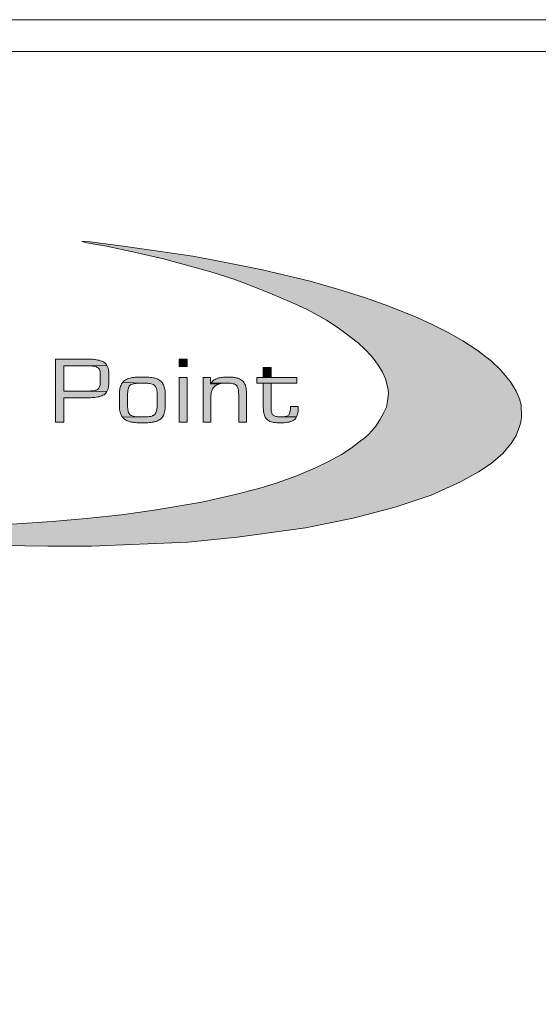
# Model space of a CAD drawing. Header units: metres. Extents: x 479959 to 480155, y 4617474 to 4617763.
# Tile 10 of 14: x 479971 to 479982, y 4617741 to 4617763. Entities that reach past the tile are written whole.
import ezdxf

# ---------------------------------------------------------------- set-up
doc = ezdxf.new("R2010")
doc.units = ezdxf.units.M
doc.header["$LTSCALE"] = 2.54
doc.header["$MEASUREMENT"] = 0
doc.layers.add('CHARCHO', color=7, linetype='Continuous', lineweight=0)

msp = doc.modelspace()

# ---------------------------------------------------------------- hatches: boundary and pattern name
at = {"layer": 'CHARCHO', "ltscale": 0.1}
h = msp.add_hatch(color=12, dxfattribs=at)
h.dxf.hatch_style = 2
h.paths.add_polyline_path([(479971.627, 4617751.256), (479970.099, 4617751.284), (479969.126, 4617751.332), (479968.237, 4617751.4), (479967.264, 4617751.493), (479966.238, 4617751.613), (479965.217, 4617751.762), (479964.284, 4617751.927), (479964.952, 4617751.859), (479965.872, 4617751.79), (479967.654, 4617751.702), (479968.844, 4617751.698), (479969.838, 4617751.704), (479970.722, 4617751.732), (479971.716, 4617751.804), (479972.468, 4617751.863), (479973.244, 4617751.949), (479973.956, 4617752.048), (479975.003, 4617752.225), (479975.677, 4617752.378), (479976.256, 4617752.526), (479976.656, 4617752.653), (479977.072, 4617752.8), (479977.503, 4617752.981), (479977.77, 4617753.113), (479978.07, 4617753.276), (479978.287, 4617753.415), (479978.452, 4617753.54), (479978.593, 4617753.644), (479978.673, 4617753.717), (479978.737, 4617753.791), (479978.824, 4617753.898), (479978.912, 4617754.032), (479979.003, 4617754.195), (479979.057, 4617754.314), (479979.085, 4617754.445), (479979.103, 4617754.624), (479979.091, 4617754.738), (479979.041, 4617754.931), (479978.975, 4617755.082), (479978.89, 4617755.213), (479978.812, 4617755.329), (479978.725, 4617755.438), (479978.587, 4617755.587), (479978.446, 4617755.715), (479978.265, 4617755.86), (479977.997, 4617756.053), (479977.742, 4617756.22), (479977.571, 4617756.318), (479977.306, 4617756.464), (479976.98, 4617756.611), (479976.501, 4617756.818), (479976.111, 4617756.969), (479975.729, 4617757.116), (479975.202, 4617757.283), (479974.163, 4617757.568), (479973.517, 4617757.719), (479972.914, 4617757.846), (479972.434, 4617757.93), (479972.373, 4617757.957), (479972.55, 4617757.941), (479973.278, 4617757.849), (479974.099, 4617757.732), (479974.806, 4617757.628), (479975.498, 4617757.499), (479976.339, 4617757.33), (479977.384, 4617757.081), (479978.015, 4617756.9), (479978.554, 4617756.727), (479979.109, 4617756.53), (479979.751, 4617756.274), (479980.064, 4617756.128), (479980.414, 4617755.949), (479980.734, 4617755.77), (479981.05, 4617755.561), (479981.366, 4617755.321), (479981.565, 4617755.129), (479981.781, 4617754.867), (479981.905, 4617754.664), (479981.982, 4617754.493), (479982.018, 4617754.36), (479982.027, 4617754.097), (479982.011, 4617753.98), (479981.983, 4617753.886), (479981.906, 4617753.693), (479981.798, 4617753.516), (479981.609, 4617753.29), (479981.359, 4617753.077), (479981.082, 4617752.888), (479980.684, 4617752.675), (479980.04, 4617752.378), (479979.248, 4617752.112), (479978.327, 4617751.875), (479977.278, 4617751.658), (479975.786, 4617751.457), (479974.7, 4617751.348), (479972.58, 4617751.256)])
at = {"layer": 'CHARCHO', "linetype": 'Continuous'}
h = msp.add_hatch(color=256, dxfattribs=at)
h.dxf.hatch_style = 2
edge = h.paths.add_edge_path()
edge.add_line((479972.501, 4617755.22), (479972.922, 4617755.23))
edge.add_line((479972.922, 4617755.23), (479972.914, 4617755.244))
edge.add_arc((479972.756, 4617755.135), 0.192, 34.8483, 50.5891)
edge.add_arc((479972.722, 4617755.092), 0.247, 50.7009, 63.1835)
edge.add_arc((479972.674, 4617754.998), 0.352, 63.134, 72.3108)
edge.add_arc((479972.625, 4617754.846), 0.512, 72.2293, 78.7905)
edge.add_arc((479972.579, 4617754.621), 0.742, 78.7269, 83.3547)
edge.add_arc((479972.54, 4617754.287), 1.077, 83.3161, 86.4776)
edge.add_arc((479972.471, 4617752.992), 2.375, 86.7513, 89.3871)
edge.add_arc((479972.665, 4617765.279), 9.914, 628.9341, 629.0272, ccw=False)
edge.add_line((479972.481, 4617755.367), (479971.793, 4617755.367))
edge.add_line((479971.793, 4617755.367), (479971.793, 4617753.98))
edge.add_line((479971.793, 4617753.98), (479971.974, 4617753.98))
edge.add_line((479971.974, 4617753.98), (479971.974, 4617754.518))
edge.add_line((479971.974, 4617754.518), (479972.481, 4617754.518))
edge.add_arc((479972.822, 4617731.842), 22.679, 450.846, 450.8614, ccw=False)
edge.add_arc((479972.466, 4617756.895), 2.377, 270.5049, 273.1317)
edge.add_arc((479972.527, 4617755.679), 1.159, 273.3827, 276.439)
edge.add_arc((479972.568, 4617755.328), 0.806, 276.3936, 280.8715)
edge.add_arc((479972.617, 4617755.073), 0.547, 280.7899, 287.2612)
edge.add_arc((479972.674, 4617754.893), 0.357, 287.1372, 296.5431)
edge.add_arc((479972.731, 4617754.781), 0.232, 296.4226, 309.968)
edge.add_arc((479972.773, 4617754.73), 0.166, 310.0669, 328.2045)
edge.add_line((479972.914, 4617754.642), (479972.922, 4617754.656))
edge.add_line((479972.922, 4617754.656), (479971.974, 4617754.664))
edge.add_line((479971.974, 4617754.664), (479971.974, 4617755.22))
edge.add_line((479971.974, 4617755.22), (479972.479, 4617755.22))
edge.add_line((479972.479, 4617755.22), (479972.501, 4617755.22))
h = msp.add_hatch(color=256, dxfattribs=at)
h.dxf.hatch_style = 2
edge = h.paths.add_edge_path()
edge.add_line((479972.922, 4617755.23), (479972.501, 4617755.22))
edge.add_line((479972.501, 4617755.22), (479972.523, 4617755.22))
edge.add_line((479972.523, 4617755.22), (479972.543, 4617755.219))
edge.add_arc((479975.179, 4617793.19), 38.062, 266.03, 266.0353)
edge.add_arc((479972.391, 4617752.846), 2.377, 445.0896, 446.2419, ccw=False)
edge.add_arc((479972.541, 4617754.577), 0.64, 441.2568, 445.1792, ccw=False)
edge.add_arc((479972.594, 4617754.917), 0.296, 433.7117, 441.3885, ccw=False)
edge.add_arc((479972.631, 4617755.043), 0.165, 421.2851, 433.8038, ccw=False)
edge.add_arc((479972.655, 4617755.088), 0.113, 385.5582, 420.8245, ccw=False)
edge.add_arc((479972.611, 4617755.069), 0.161, 369.8938, 384.8742, ccw=False)
edge.add_arc((479972.488, 4617755.048), 0.285, 359.3938, 369.9668, ccw=False)
edge.add_line((479972.774, 4617755.045), (479972.774, 4617754.828))
edge.add_arc((479972.539, 4617754.834), 0.235, 706.4084, 718.526, ccw=False)
edge.add_arc((479972.626, 4617754.813), 0.146, 690.4167, 706.3636, ccw=False)
edge.add_arc((479972.649, 4617754.802), 0.12, 656.0886, 689.3979, ccw=False)
edge.add_arc((479972.621, 4617754.858), 0.182, 644.858, 656.1553, ccw=False)
edge.add_arc((479972.588, 4617754.981), 0.31, 637.8243, 644.9417, ccw=False)
edge.add_arc((479972.545, 4617755.286), 0.618, 634.1121, 637.9191, ccw=False)
edge.add_arc((479972.438, 4617756.752), 2.087, 632.9901, 634.1681, ccw=False)
edge.add_arc((479972.659, 4617752.527), 2.143, 92.9915, 94.2135)
edge.add_line((479972.501, 4617754.664), (479971.973, 4617754.664))
edge.add_line((479971.973, 4617754.664), (479972.922, 4617754.656))
edge.add_line((479972.922, 4617754.656), (479972.93, 4617754.67))
edge.add_line((479972.93, 4617754.67), (479972.936, 4617754.686))
edge.add_arc((479972.635, 4617754.808), 0.325, 337.9356, 349.8362)
edge.add_arc((479972.534, 4617754.822), 0.427, 350.3432, 354.6215)
edge.add_arc((479971.705, 4617754.9), 1.26, 354.6266, 356.2334)
edge.add_line((479972.962, 4617754.817), (479972.962, 4617755.05))
edge.add_arc((479972.474, 4617755.055), 0.488, 359.4065, 367.4892)
edge.add_arc((479972.571, 4617755.065), 0.391, 7.8829, 17.99)
edge.add_line((479972.943, 4617755.186), (479972.936, 4617755.201))
edge.add_line((479972.936, 4617755.201), (479972.929, 4617755.216))
edge.add_line((479972.929, 4617755.216), (479972.922, 4617755.23))
h = msp.add_hatch(color=256, dxfattribs=at)
h.dxf.hatch_style = 2
edge = h.paths.add_edge_path()
edge.add_line((479973.76, 4617754.84), (479973.262, 4617754.852))
edge.add_line((479973.262, 4617754.852), (479973.253, 4617754.837))
edge.add_line((479973.253, 4617754.837), (479973.244, 4617754.823))
edge.add_arc((479973.573, 4617754.648), 0.372, 151.9888, 168.6337)
edge.add_arc((479973.737, 4617754.613), 0.541, 168.452, 174.1201)
edge.add_arc((479974.093, 4617754.576), 0.898, 174.1238, 177.6123)
edge.add_line((479973.196, 4617754.614), (479973.196, 4617754.353))
edge.add_arc((479974.025, 4617754.351), 0.83, 179.8583, 184.0425)
edge.add_arc((479973.763, 4617754.333), 0.567, 184.0266, 190.1416)
edge.add_arc((479973.622, 4617754.307), 0.423, 190.141, 198.2948)
edge.add_arc((479973.548, 4617754.283), 0.346, 198.34, 208.3924)
edge.add_line((479973.244, 4617754.119), (479973.253, 4617754.104))
edge.add_line((479973.253, 4617754.104), (479973.263, 4617754.089))
edge.add_line((479973.263, 4617754.089), (479973.636, 4617754.099))
edge.add_line((479973.636, 4617754.099), (479973.616, 4617754.099))
edge.add_line((479973.616, 4617754.099), (479973.596, 4617754.1))
edge.add_arc((479973.629, 4617754.705), 0.606, 620.2038, 626.8582, ccw=False)
edge.add_arc((479973.572, 4617754.385), 0.28, 609.2351, 620.4476, ccw=False)
edge.add_arc((479973.526, 4617754.263), 0.15, 592.4057, 609.2331, ccw=False)
edge.add_arc((479973.507, 4617754.236), 0.118, 572.409, 591.6988, ccw=False)
edge.add_arc((479973.54, 4617754.255), 0.155, 556.4017, 571.7772, ccw=False)
edge.add_arc((479973.681, 4617754.296), 0.302, 547.3136, 556.4462, ccw=False)
edge.add_arc((479974.141, 4617754.359), 0.767, 543.2673, 547.5404, ccw=False)
edge.add_arc((479976.783, 4617754.519), 3.413, 542.2994, 543.4347, ccw=False)
edge.add_arc((479889.749, 4617750.705), 83.705, 2.51838, 2.52102)
edge.add_line((479973.373, 4617754.386), (479973.373, 4617754.577))
edge.add_arc((479974.633, 4617754.527), 1.262, 534.3869, 537.7584, ccw=False)
edge.add_arc((479973.853, 4617754.606), 0.478, 527.4989, 534.6227, ccw=False)
edge.add_arc((479973.593, 4617754.665), 0.211, 514.8016, 527.7425, ccw=False)
edge.add_arc((479973.514, 4617754.701), 0.124, 495.6727, 514.5139, ccw=False)
edge.add_arc((479973.512, 4617754.7), 0.123, 475.7376, 494.7216, ccw=False)
edge.add_arc((479973.547, 4617754.625), 0.206, 462.2223, 475.4201, ccw=False)
edge.add_arc((479973.603, 4617754.374), 0.463, 455.1232, 462.4604, ccw=False)
edge.add_arc((479973.674, 4617753.636), 1.204, 451.8292, 455.3624, ccw=False)
edge.add_line((479973.636, 4617754.84), (479973.738, 4617754.84))
edge.add_line((479973.738, 4617754.84), (479973.76, 4617754.84))
h = msp.add_hatch(color=256, dxfattribs=at)
h.dxf.hatch_style = 2
edge = h.paths.add_edge_path()
edge.add_line((479973.262, 4617754.852), (479973.76, 4617754.84))
edge.add_line((479973.76, 4617754.84), (479973.78, 4617754.84))
edge.add_line((479973.78, 4617754.84), (479973.8, 4617754.839))
edge.add_arc((479973.727, 4617753.898), 0.944, 442.9689, 445.5271, ccw=False)
edge.add_arc((479973.783, 4617754.349), 0.49, 437.4152, 443.0533, ccw=False)
edge.add_arc((479973.836, 4617754.579), 0.253, 427.0506, 437.7998, ccw=False)
edge.add_arc((479973.879, 4617754.683), 0.141, 417.8263, 426.7072, ccw=False)
edge.add_arc((479973.906, 4617754.724), 0.0918, 405.3309, 417.9463, ccw=False)
edge.add_line((479973.97, 4617754.79), (479973.977, 4617754.783))
edge.add_line((479973.977, 4617754.783), (479973.984, 4617754.775))
edge.add_arc((479973.872, 4617754.696), 0.137, 384.595, 395.3259, ccw=False)
edge.add_arc((479973.806, 4617754.665), 0.21, 377.1329, 384.7168, ccw=False)
edge.add_arc((479973.656, 4617754.621), 0.366, 367.4501, 376.8517, ccw=False)
edge.add_arc((479973.348, 4617754.577), 0.677, 362.6114, 367.7621, ccw=False)
edge.add_arc((479972.846, 4617754.552), 1.18, 360.0867, 362.6963, ccw=False)
edge.add_line((479974.026, 4617754.554), (479974.026, 4617754.364))
edge.add_line((479974.026, 4617754.364), (479974.025, 4617754.342))
edge.add_line((479974.025, 4617754.342), (479974.024, 4617754.322))
edge.add_arc((479973.33, 4617754.364), 0.695, 712.8817, 716.5087, ccw=False)
edge.add_arc((479973.61, 4617754.328), 0.412, 706.2837, 713.0011, ccw=False)
edge.add_arc((479973.786, 4617754.284), 0.231, 694.8212, 706.6089, ccw=False)
edge.add_arc((479973.885, 4617754.236), 0.121, 674.5549, 695.2802, ccw=False)
edge.add_line((479973.97, 4617754.15), (479973.963, 4617754.144))
edge.add_line((479973.963, 4617754.144), (479973.954, 4617754.138))
edge.add_arc((479973.88, 4617754.247), 0.131, 653.4027, 664.0627, ccw=False)
edge.add_arc((479973.846, 4617754.324), 0.215, 646.401, 653.5895, ccw=False)
edge.add_arc((479973.799, 4617754.489), 0.387, 637.3915, 646.1745, ccw=False)
edge.add_arc((479973.755, 4617754.806), 0.707, 628.5995, 637.6517, ccw=False)
edge.add_line((479973.738, 4617754.099), (479973.636, 4617754.099))
edge.add_line((479973.636, 4617754.099), (479973.263, 4617754.089))
edge.add_line((479973.263, 4617754.089), (479973.286, 4617754.064))
edge.add_line((479973.286, 4617754.064), (479973.298, 4617754.053))
edge.add_line((479973.298, 4617754.053), (479973.312, 4617754.043))
edge.add_arc((479973.482, 4617754.289), 0.3, 235.3219, 244.2004)
edge.add_arc((479973.521, 4617754.368), 0.387, 244.1092, 251.181)
edge.add_arc((479973.545, 4617754.438), 0.461, 251.1149, 262.8189)
edge.add_line((479973.488, 4617753.98), (479973.513, 4617753.976))
edge.add_line((479973.513, 4617753.976), (479973.54, 4617753.973))
edge.add_arc((479973.694, 4617755.865), 1.898, 265.3648, 270.1832)
edge.add_arc((479973.706, 4617755.865), 1.898, 269.8168, 274.6352)
edge.add_line((479973.859, 4617753.973), (479973.886, 4617753.976))
edge.add_line((479973.886, 4617753.976), (479973.911, 4617753.98))
edge.add_line((479973.911, 4617753.98), (479973.936, 4617753.983))
edge.add_arc((479973.827, 4617754.524), 0.551, 281.3779, 288.3451)
edge.add_arc((479973.888, 4617754.342), 0.36, 288.3141, 297.601)
edge.add_arc((479973.933, 4617754.255), 0.262, 297.6671, 309.1119)
edge.add_arc((479973.954, 4617754.228), 0.227, 309.3045, 321.7749)
edge.add_arc((479973.94, 4617754.238), 0.244, 321.9885, 333.6915)
edge.add_arc((479973.873, 4617754.27), 0.319, 333.7936, 343.369)
edge.add_arc((479973.722, 4617754.315), 0.477, 343.3592, 350.4428)
edge.add_arc((479973.426, 4617754.366), 0.777, 350.3877, 355.2732)
edge.add_line((479974.201, 4617754.302), (479974.202, 4617754.327))
edge.add_line((479974.202, 4617754.327), (479974.202, 4617754.614))
edge.add_arc((479973.373, 4617754.58), 0.829, 2.3562, 6.4687)
edge.add_arc((479973.647, 4617754.611), 0.554, 6.4322, 12.235)
edge.add_arc((479973.808, 4617754.646), 0.389, 12.2075, 20.0023)
edge.add_arc((479973.899, 4617754.679), 0.292, 20.0157, 29.9112)
edge.add_arc((479973.943, 4617754.704), 0.241, 30.0012, 53.8549)
edge.add_arc((479973.926, 4617754.678), 0.273, 54.1665, 65.7242)
edge.add_arc((479973.891, 4617754.601), 0.357, 65.7883, 75.7113)
edge.add_line((479973.979, 4617754.947), (479973.957, 4617754.953))
edge.add_line((479973.957, 4617754.953), (479973.934, 4617754.958))
edge.add_line((479973.934, 4617754.958), (479973.909, 4617754.962))
edge.add_arc((479973.78, 4617754.141), 0.831, 81.0202, 85.6588)
edge.add_arc((479973.744, 4617753.683), 1.291, 85.6193, 88.6908)
edge.add_arc((479973.713, 4617751.631), 3.343, 88.9592, 91.3318)
edge.add_arc((479973.459, 4617765.268), 10.296, 630.7604, 630.9796, ccw=False)
edge.add_line((479973.596, 4617754.973), (479973.566, 4617754.972))
edge.add_line((479973.566, 4617754.972), (479973.539, 4617754.969))
edge.add_arc((479973.576, 4617754.399), 0.57, 93.6846, 104.8899)
edge.add_arc((479973.55, 4617754.492), 0.474, 104.7595, 111.6382)
edge.add_arc((479973.502, 4617754.612), 0.345, 111.504, 120.5595)
edge.add_line((479973.326, 4617754.909), (479973.311, 4617754.899))
edge.add_line((479973.311, 4617754.899), (479973.298, 4617754.888))
edge.add_line((479973.298, 4617754.888), (479973.285, 4617754.878))
edge.add_line((479973.285, 4617754.878), (479973.274, 4617754.865))
edge.add_line((479973.274, 4617754.865), (479973.262, 4617754.852))
h = msp.add_hatch(color=256, dxfattribs=at)
h.dxf.hatch_style = 2
edge = h.paths.add_edge_path()
edge.add_line((479975.397, 4617754.826), (479975.198, 4617754.827))
edge.add_line((479975.198, 4617754.827), (479975.198, 4617754.961))
edge.add_line((479975.198, 4617754.961), (479975.036, 4617754.961))
edge.add_line((479975.036, 4617754.961), (479975.036, 4617753.98))
edge.add_line((479975.036, 4617753.98), (479975.206, 4617753.98))
edge.add_line((479975.206, 4617753.98), (479975.206, 4617754.55))
edge.add_arc((479975.615, 4617754.559), 0.409, 529.0547, 541.2493, ccw=False)
edge.add_arc((479975.476, 4617754.586), 0.268, 511.8528, 529.1289, ccw=False)
edge.add_arc((479975.425, 4617754.611), 0.211, 489.9704, 511.4534, ccw=False)
edge.add_arc((479975.442, 4617754.587), 0.241, 468.3924, 489.2561, ccw=False)
edge.add_line((479975.366, 4617754.815), (479975.381, 4617754.82))
edge.add_line((479975.381, 4617754.82), (479975.397, 4617754.826))
h = msp.add_hatch(color=256, dxfattribs=at)
h.dxf.hatch_style = 2
edge = h.paths.add_edge_path()
edge.add_line((479975.21, 4617754.845), (479975.204, 4617754.836))
edge.add_line((479975.204, 4617754.836), (479975.198, 4617754.827))
edge.add_line((479975.198, 4617754.827), (479975.397, 4617754.826))
edge.add_line((479975.397, 4617754.826), (479975.43, 4617754.833))
edge.add_line((479975.43, 4617754.833), (479975.464, 4617754.838))
edge.add_line((479975.464, 4617754.838), (479975.498, 4617754.841))
edge.add_line((479975.498, 4617754.841), (479975.532, 4617754.843))
edge.add_line((479975.532, 4617754.843), (479975.573, 4617754.843))
edge.add_arc((479975.54, 4617753.968), 0.876, 443.4378, 447.8389, ccw=False)
edge.add_arc((479975.597, 4617754.455), 0.385, 435.538, 443.6452, ccw=False)
edge.add_arc((479975.646, 4617754.643), 0.191, 422.291, 435.6986, ccw=False)
edge.add_arc((479975.677, 4617754.704), 0.123, 403.7879, 421.9655, ccw=False)
edge.add_arc((479975.674, 4617754.703), 0.126, 385.1454, 403.0148, ccw=False)
edge.add_arc((479975.605, 4617754.672), 0.201, 372.0574, 384.8821, ccw=False)
edge.add_arc((479975.398, 4617754.626), 0.414, 364.6305, 372.2347, ccw=False)
edge.add_arc((479974.853, 4617754.578), 0.961, 360.8106, 364.8319, ccw=False)
edge.add_line((479975.814, 4617754.592), (479975.814, 4617753.98))
edge.add_line((479975.814, 4617753.98), (479975.984, 4617753.98))
edge.add_line((479975.984, 4617753.98), (479975.984, 4617754.648))
edge.add_arc((479975.31, 4617754.622), 0.675, 2.1411, 8.9367)
edge.add_arc((479975.58, 4617754.665), 0.402, 8.8527, 18.559)
edge.add_arc((479975.71, 4617754.709), 0.265, 18.5874, 31.4484)
edge.add_arc((479975.755, 4617754.735), 0.213, 31.7031, 46.5121)
edge.add_arc((479975.747, 4617754.725), 0.225, 46.8528, 60.9621)
edge.add_arc((479975.708, 4617754.654), 0.306, 61.1135, 72.3869)
edge.add_arc((479975.652, 4617754.479), 0.49, 72.3507, 80.3593)
edge.add_arc((479975.591, 4617754.124), 0.85, 80.2675, 85.5828)
edge.add_line((479975.656, 4617754.972), (479975.631, 4617754.973))
edge.add_line((479975.631, 4617754.973), (479975.604, 4617754.974))
edge.add_arc((479975.579, 4617753.673), 1.301, 88.8953, 93.1811)
edge.add_arc((479975.545, 4617754.255), 0.718, 93.0506, 101.321)
edge.add_arc((479975.499, 4617754.493), 0.475, 101.5561, 107.7486)
edge.add_arc((479975.463, 4617754.605), 0.358, 107.7104, 115.739)
edge.add_arc((479975.428, 4617754.678), 0.277, 115.7245, 125.885)
edge.add_arc((479975.399, 4617754.718), 0.228, 125.9396, 138.1601)
edge.add_line((479975.229, 4617754.87), (479975.223, 4617754.863))
edge.add_line((479975.223, 4617754.863), (479975.216, 4617754.854))
edge.add_line((479975.216, 4617754.854), (479975.21, 4617754.845))
h = msp.add_hatch(color=256, dxfattribs=at)
h.dxf.hatch_style = 2
edge = h.paths.add_edge_path()
edge.add_line((479975.21, 4617754.845), (479975.573, 4617754.843))
edge.add_arc((479975.54, 4617753.968), 0.876, 443.4378, 447.8389, ccw=False)
edge.add_arc((479975.597, 4617754.455), 0.385, 435.538, 443.6452, ccw=False)
edge.add_arc((479975.646, 4617754.643), 0.191, 422.291, 435.6986, ccw=False)
edge.add_arc((479975.677, 4617754.704), 0.123, 403.7879, 421.9655, ccw=False)
edge.add_arc((479975.674, 4617754.703), 0.126, 385.1454, 403.0148, ccw=False)
edge.add_arc((479975.605, 4617754.672), 0.201, 372.0574, 384.8821, ccw=False)
edge.add_arc((479975.398, 4617754.626), 0.414, 364.6305, 372.2347, ccw=False)
edge.add_arc((479974.853, 4617754.578), 0.961, 360.8106, 364.8319, ccw=False)
edge.add_line((479975.814, 4617754.592), (479975.814, 4617753.98))
edge.add_line((479975.814, 4617753.98), (479975.984, 4617753.98))
edge.add_line((479975.984, 4617753.98), (479975.984, 4617754.648))
edge.add_arc((479975.31, 4617754.622), 0.675, 2.1411, 8.9367)
edge.add_arc((479975.58, 4617754.665), 0.402, 8.8527, 18.559)
edge.add_arc((479975.71, 4617754.709), 0.265, 18.5874, 31.4484)
edge.add_arc((479975.755, 4617754.735), 0.213, 31.7031, 46.5121)
edge.add_arc((479975.747, 4617754.725), 0.225, 46.8528, 60.9621)
edge.add_arc((479975.708, 4617754.654), 0.306, 61.1135, 72.3869)
edge.add_arc((479975.652, 4617754.479), 0.49, 72.3507, 80.3593)
edge.add_arc((479975.591, 4617754.124), 0.85, 80.2675, 85.5828)
edge.add_line((479975.656, 4617754.972), (479975.631, 4617754.973))
edge.add_line((479975.631, 4617754.973), (479975.604, 4617754.974))
edge.add_arc((479975.579, 4617753.673), 1.301, 88.8953, 93.1811)
edge.add_arc((479975.545, 4617754.255), 0.718, 93.0506, 101.321)
edge.add_arc((479975.499, 4617754.493), 0.475, 101.5561, 107.7486)
edge.add_arc((479975.463, 4617754.605), 0.358, 107.7104, 115.739)
edge.add_arc((479975.428, 4617754.678), 0.277, 115.7245, 125.885)
edge.add_arc((479975.399, 4617754.718), 0.228, 125.9396, 138.1601)
edge.add_line((479975.229, 4617754.87), (479975.223, 4617754.863))
edge.add_line((479975.223, 4617754.863), (479975.216, 4617754.854))
edge.add_line((479975.216, 4617754.854), (479975.21, 4617754.845))
h = msp.add_hatch(color=256, dxfattribs=at)
h.dxf.hatch_style = 2
h.paths.add_polyline_path([(479976.213, 4617754.838), (479976.213, 4617754.961), (479977.091, 4617754.961), (479977.091, 4617754.838), (479976.355, 4617754.838)])
h = msp.add_hatch(color=256, dxfattribs=at)
h.dxf.hatch_style = 2
edge = h.paths.add_edge_path()
edge.add_line((479976.526, 4617754.838), (479976.355, 4617754.838))
edge.add_line((479976.355, 4617754.838), (479976.355, 4617754.293))
edge.add_arc((479977.491, 4617754.349), 1.138, 182.8101, 185.609)
edge.add_arc((479976.989, 4617754.299), 0.633, 185.5636, 190.3432)
edge.add_arc((479976.756, 4617754.256), 0.396, 190.2918, 197.4965)
edge.add_arc((479976.636, 4617754.218), 0.27, 197.4769, 207.4737)
edge.add_arc((479976.574, 4617754.185), 0.2, 207.4115, 233.9532)
edge.add_arc((479976.584, 4617754.203), 0.221, 234.5562, 247.8358)
edge.add_arc((479976.615, 4617754.28), 0.304, 247.9297, 259.0791)
edge.add_line((479976.557, 4617753.982), (479976.576, 4617753.978))
edge.add_line((479976.576, 4617753.978), (479976.595, 4617753.975))
edge.add_arc((479976.715, 4617754.925), 0.958, 262.8519, 269.5274)
edge.add_arc((479976.729, 4617755.046), 1.078, 268.8356, 276.4371)
edge.add_arc((479976.772, 4617754.66), 0.691, 276.4715, 282.4212)
edge.add_arc((479976.832, 4617754.395), 0.419, 282.204, 291.301)
edge.add_arc((479976.904, 4617754.215), 0.225, 290.9108, 305.8601)
edge.add_arc((479976.964, 4617754.132), 0.122, 305.6525, 329.7962)
edge.add_line((479977.07, 4617754.071), (479977.078, 4617754.084))
edge.add_line((479977.078, 4617754.084), (479977.085, 4617754.097))
edge.add_line((479977.085, 4617754.097), (479976.724, 4617754.099))
edge.add_arc((479976.74, 4617754.76), 0.661, 624.3111, 628.6109, ccw=False)
edge.add_arc((479976.706, 4617754.422), 0.322, 617.0017, 624.4583, ccw=False)
edge.add_arc((479976.672, 4617754.278), 0.173, 605.3546, 617.1171, ccw=False)
edge.add_arc((479976.647, 4617754.224), 0.114, 589.2133, 605.1855, ccw=False)
edge.add_arc((479976.643, 4617754.217), 0.105, 571.6232, 588.6696, ccw=False)
edge.add_arc((479976.674, 4617754.235), 0.142, 557.2755, 571.2637, ccw=False)
edge.add_arc((479976.774, 4617754.267), 0.247, 547.7199, 557.3125, ccw=False)
edge.add_arc((479977.002, 4617754.299), 0.477, 541.8355, 547.8765, ccw=False)
edge.add_line((479976.526, 4617754.283), (479976.526, 4617754.298))
edge.add_line((479976.526, 4617754.298), (479976.526, 4617754.838))
h = msp.add_hatch(color=256, dxfattribs=at)
h.dxf.hatch_style = 2
edge = h.paths.add_edge_path()
edge.add_line((479976.724, 4617754.099), (479977.085, 4617754.097))
edge.add_line((479977.085, 4617754.097), (479977.091, 4617754.112))
edge.add_arc((479976.792, 4617754.235), 0.324, 337.5138, 346.567)
edge.add_arc((479976.618, 4617754.279), 0.504, 346.3899, 352.5335)
edge.add_arc((479976.372, 4617754.31), 0.751, 352.5692, 360.6107)
edge.add_line((479977.123, 4617754.318), (479977.123, 4617754.327))
edge.add_line((479977.123, 4617754.327), (479976.95, 4617754.327))
edge.add_line((479976.95, 4617754.327), (479976.95, 4617754.298))
edge.add_arc((479976.311, 4617754.306), 0.639, 714.542, 719.2678, ccw=False)
edge.add_arc((479976.645, 4617754.273), 0.303, 706.5084, 714.7191, ccw=False)
edge.add_arc((479976.785, 4617754.239), 0.16, 693.6231, 706.6335, ccw=False)
edge.add_arc((479976.833, 4617754.216), 0.106, 676.016, 693.354, ccw=False)
edge.add_arc((479976.835, 4617754.216), 0.105, 657.8903, 675.3591, ccw=False)
edge.add_arc((479976.812, 4617754.262), 0.156, 644.3247, 657.5972, ccw=False)
edge.add_arc((479976.777, 4617754.396), 0.295, 635.9861, 644.442, ccw=False)
edge.add_arc((479976.742, 4617754.714), 0.615, 631.2385, 636.1652, ccw=False)
edge.add_line((479976.755, 4617754.099), (479976.739, 4617754.099))
edge.add_line((479976.739, 4617754.099), (479976.724, 4617754.099))

# ---------------------------------------------------------------- linework, layer by layer
at = {"layer": 'CHARCHO', "flags": 128}
for points in [[(479958.945, 4617762.824), (480155.367, 4617762.824), (480155.367, 4617474.393), (479958.945, 4617474.393)], [(479959.645, 4617762.124), (480154.667, 4617762.124), (480154.667, 4617475.093), (479959.645, 4617475.093)]]:
    msp.add_lwpolyline(points, close=True, dxfattribs=at)
at = {"layer": 'CHARCHO', "color": 12, "ltscale": 0.1, "flags": 128}
msp.add_lwpolyline([(479970.099, 4617751.284), (479971.627, 4617751.256), (479972.58, 4617751.256), (479974.7, 4617751.348), (479975.786, 4617751.457), (479977.278, 4617751.658), (479978.327, 4617751.875), (479979.248, 4617752.112), (479980.04, 4617752.378), (479980.684, 4617752.675), (479981.082, 4617752.888), (479981.359, 4617753.077), (479981.609, 4617753.29), (479981.798, 4617753.516), (479981.906, 4617753.693), (479981.983, 4617753.886), (479982.011, 4617753.98), (479982.027, 4617754.097), (479982.018, 4617754.36), (479981.982, 4617754.493), (479981.905, 4617754.664), (479981.781, 4617754.867), (479981.565, 4617755.129), (479981.366, 4617755.321), (479981.05, 4617755.561), (479980.734, 4617755.77), (479980.414, 4617755.949), (479980.064, 4617756.128), (479979.751, 4617756.274), (479979.109, 4617756.53), (479978.554, 4617756.727), (479978.015, 4617756.9), (479977.384, 4617757.081), (479976.339, 4617757.33), (479975.498, 4617757.499), (479974.806, 4617757.628), (479974.099, 4617757.732), (479973.278, 4617757.849), (479972.55, 4617757.941), (479972.373, 4617757.957), (479972.434, 4617757.93), (479972.914, 4617757.846), (479973.517, 4617757.719), (479974.163, 4617757.568), (479975.202, 4617757.283), (479975.729, 4617757.116), (479976.111, 4617756.969), (479976.501, 4617756.818), (479976.98, 4617756.611), (479977.306, 4617756.464), (479977.571, 4617756.318), (479977.742, 4617756.22), (479977.997, 4617756.053), (479978.265, 4617755.86), (479978.446, 4617755.715), (479978.587, 4617755.587), (479978.725, 4617755.438), (479978.812, 4617755.329), (479978.89, 4617755.213), (479978.975, 4617755.082), (479979.041, 4617754.931), (479979.091, 4617754.738), (479979.103, 4617754.624), (479979.085, 4617754.445), (479979.057, 4617754.314), (479979.003, 4617754.195), (479978.912, 4617754.032), (479978.824, 4617753.898), (479978.737, 4617753.791), (479978.673, 4617753.717), (479978.593, 4617753.644), (479978.452, 4617753.54), (479978.287, 4617753.415), (479978.07, 4617753.276), (479977.77, 4617753.113), (479977.503, 4617752.981), (479977.072, 4617752.8), (479976.656, 4617752.653), (479976.256, 4617752.526), (479975.677, 4617752.378), (479975.003, 4617752.225), (479973.956, 4617752.048), (479973.244, 4617751.949), (479972.468, 4617751.863), (479971.716, 4617751.804), (479970.722, 4617751.732)], dxfattribs=at)
at = {"layer": 'CHARCHO', "ltscale": 0.1, "flags": 128}
msp.add_lwpolyline([(479970.099, 4617751.284), (479971.627, 4617751.256), (479972.58, 4617751.256), (479974.7, 4617751.348), (479975.786, 4617751.457), (479977.278, 4617751.658), (479978.327, 4617751.875), (479979.248, 4617752.112), (479980.04, 4617752.378), (479980.684, 4617752.675), (479981.082, 4617752.888), (479981.359, 4617753.077), (479981.609, 4617753.29), (479981.798, 4617753.516), (479981.906, 4617753.693), (479981.983, 4617753.886), (479982.011, 4617753.98), (479982.027, 4617754.097), (479982.018, 4617754.36), (479981.982, 4617754.493), (479981.905, 4617754.664), (479981.781, 4617754.867), (479981.565, 4617755.129), (479981.366, 4617755.321), (479981.05, 4617755.561), (479980.734, 4617755.77), (479980.414, 4617755.949), (479980.064, 4617756.128), (479979.751, 4617756.274), (479979.109, 4617756.53), (479978.554, 4617756.727), (479978.015, 4617756.9), (479977.384, 4617757.081), (479976.339, 4617757.33), (479975.498, 4617757.499), (479974.806, 4617757.628), (479974.099, 4617757.732), (479973.278, 4617757.849), (479972.55, 4617757.941), (479972.373, 4617757.957), (479972.434, 4617757.93), (479972.914, 4617757.846), (479973.517, 4617757.719), (479974.163, 4617757.568), (479975.202, 4617757.283), (479975.729, 4617757.116), (479976.111, 4617756.969), (479976.501, 4617756.818), (479976.98, 4617756.611), (479977.306, 4617756.464), (479977.571, 4617756.318), (479977.742, 4617756.22), (479977.997, 4617756.053), (479978.265, 4617755.86), (479978.446, 4617755.715), (479978.587, 4617755.587), (479978.725, 4617755.438), (479978.812, 4617755.329), (479978.89, 4617755.213), (479978.975, 4617755.082), (479979.041, 4617754.931), (479979.091, 4617754.738), (479979.103, 4617754.624), (479979.085, 4617754.445), (479979.057, 4617754.314), (479979.003, 4617754.195), (479978.912, 4617754.032), (479978.824, 4617753.898), (479978.737, 4617753.791), (479978.673, 4617753.717), (479978.593, 4617753.644), (479978.452, 4617753.54), (479978.287, 4617753.415), (479978.07, 4617753.276), (479977.77, 4617753.113), (479977.503, 4617752.981), (479977.072, 4617752.8), (479976.656, 4617752.653), (479976.256, 4617752.526), (479975.677, 4617752.378), (479975.003, 4617752.225), (479973.956, 4617752.048), (479973.244, 4617751.949), (479972.468, 4617751.863), (479971.716, 4617751.804), (479970.722, 4617751.732)], dxfattribs=at)
at = {"layer": 'CHARCHO', "linetype": 'Continuous', "flags": 128}
for points in [[(479972.501, 4617755.22), (479972.922, 4617755.23), (479972.914, 4617755.244, 0.068791), (479972.878, 4617755.283, 0.054519), (479972.833, 4617755.312, 0.040063), (479972.781, 4617755.333, 0.028637), (479972.724, 4617755.348, 0.020195), (479972.665, 4617755.357, 0.013796), (479972.606, 4617755.363, 0.011502), (479972.497, 4617755.366, -0.000406), (479972.481, 4617755.367), (479971.793, 4617755.367), (479971.793, 4617753.98), (479971.974, 4617753.98), (479971.974, 4617754.518), (479972.481, 4617754.518, -0.000067), (479972.487, 4617754.518, 0.011462), (479972.596, 4617754.522, 0.013336), (479972.657, 4617754.527, 0.019541), (479972.72, 4617754.536, 0.028244), (479972.779, 4617754.551, 0.041064), (479972.834, 4617754.573, 0.059172), (479972.88, 4617754.603, 0.079306), (479972.914, 4617754.642), (479972.922, 4617754.656), (479971.974, 4617754.664), (479971.974, 4617755.22), (479972.479, 4617755.22), (479972.501, 4617755.22)], [(479972.501, 4617755.22), (479972.922, 4617755.23), (479972.914, 4617755.244, 0.068791), (479972.878, 4617755.283, 0.054519), (479972.833, 4617755.312, 0.040063), (479972.781, 4617755.333, 0.028637), (479972.724, 4617755.348, 0.020195), (479972.665, 4617755.357, 0.013796), (479972.606, 4617755.363, 0.011502), (479972.497, 4617755.366, -0.000406), (479972.481, 4617755.367), (479971.793, 4617755.367), (479971.793, 4617753.98), (479971.974, 4617753.98), (479971.974, 4617754.518), (479972.481, 4617754.518, -0.000067), (479972.487, 4617754.518, 0.011462), (479972.596, 4617754.522, 0.013336), (479972.657, 4617754.527, 0.019541), (479972.72, 4617754.536, 0.028244), (479972.779, 4617754.551, 0.041064), (479972.834, 4617754.573, 0.059172), (479972.88, 4617754.603, 0.079306), (479972.914, 4617754.642), (479972.922, 4617754.656), (479971.974, 4617754.664), (479971.974, 4617755.22), (479972.479, 4617755.22), (479972.501, 4617755.22)], [(479972.922, 4617755.23), (479972.501, 4617755.22), (479972.523, 4617755.22), (479972.543, 4617755.219, 0.000023), (479972.547, 4617755.218, -0.005028), (479972.595, 4617755.215, -0.017116), (479972.638, 4617755.21, -0.033509), (479972.677, 4617755.201, -0.054678), (479972.71, 4617755.187, -0.155105), (479972.757, 4617755.137, -0.065458), (479972.77, 4617755.097, -0.046166), (479972.774, 4617755.045), (479972.774, 4617754.828, -0.052922), (479972.767, 4617754.778, -0.069694), (479972.752, 4617754.741, -0.146372), (479972.702, 4617754.694, -0.049334), (479972.668, 4617754.682, -0.031065), (479972.63, 4617754.674, -0.016613), (479972.59, 4617754.67, -0.00514), (479972.547, 4617754.667, 0.005332), (479972.501, 4617754.664), (479971.973, 4617754.664), (479972.922, 4617754.656), (479972.93, 4617754.67), (479972.936, 4617754.686, 0.051973), (479972.955, 4617754.751, 0.01867), (479972.959, 4617754.782, 0.007011), (479972.962, 4617754.817), (479972.962, 4617755.05, 0.035282), (479972.958, 4617755.119, 0.044129), (479972.943, 4617755.186), (479972.936, 4617755.201), (479972.929, 4617755.216), (479972.922, 4617755.23)], [(479972.922, 4617755.23), (479972.501, 4617755.22), (479972.523, 4617755.22), (479972.543, 4617755.219, 0.000023), (479972.547, 4617755.218, -0.005028), (479972.595, 4617755.215, -0.017116), (479972.638, 4617755.21, -0.033509), (479972.677, 4617755.201, -0.054678), (479972.71, 4617755.187, -0.155105), (479972.757, 4617755.137, -0.065458), (479972.77, 4617755.097, -0.046166), (479972.774, 4617755.045), (479972.774, 4617754.828, -0.052922), (479972.767, 4617754.778, -0.069694), (479972.752, 4617754.741, -0.146372), (479972.702, 4617754.694, -0.049334), (479972.668, 4617754.682, -0.031065), (479972.63, 4617754.674, -0.016613), (479972.59, 4617754.67, -0.00514), (479972.547, 4617754.667, 0.005332), (479972.501, 4617754.664), (479971.973, 4617754.664), (479972.922, 4617754.656), (479972.93, 4617754.67), (479972.936, 4617754.686, 0.051973), (479972.955, 4617754.751, 0.01867), (479972.959, 4617754.782, 0.007011), (479972.962, 4617754.817), (479972.962, 4617755.05, 0.035282), (479972.958, 4617755.119, 0.044129), (479972.943, 4617755.186), (479972.936, 4617755.201), (479972.929, 4617755.216), (479972.922, 4617755.23)], [(479973.76, 4617754.84), (479973.262, 4617754.852), (479973.253, 4617754.837), (479973.244, 4617754.823, 0.072755), (479973.208, 4617754.721, 0.024737), (479973.2, 4617754.668, 0.015222), (479973.196, 4617754.614), (479973.196, 4617754.353, 0.018259), (479973.198, 4617754.293, 0.026688), (479973.205, 4617754.233, 0.035592), (479973.22, 4617754.175, 0.04389), (479973.244, 4617754.119), (479973.253, 4617754.104), (479973.263, 4617754.089), (479973.636, 4617754.099), (479973.616, 4617754.099), (479973.596, 4617754.1, -0.029043), (479973.526, 4617754.108, -0.048963), (479973.473, 4617754.123, -0.073556), (479973.435, 4617754.144, -0.084367), (479973.408, 4617754.173, -0.067189), (479973.391, 4617754.211, -0.03987), (479973.381, 4617754.258, -0.018647), (479973.376, 4617754.315, -0.004954), (479973.373, 4617754.382, 0.000012), (479973.373, 4617754.386), (479973.373, 4617754.577, -0.014712), (479973.378, 4617754.651, -0.031094), (479973.387, 4617754.709, -0.056525), (479973.402, 4617754.754, -0.082396), (479973.425, 4617754.788, -0.083023), (479973.458, 4617754.811, -0.05765), (479973.503, 4617754.826, -0.032026), (479973.562, 4617754.835, -0.015418), (479973.636, 4617754.84), (479973.738, 4617754.84), (479973.76, 4617754.84)], [(479973.76, 4617754.84), (479973.262, 4617754.852), (479973.253, 4617754.837), (479973.244, 4617754.823, 0.072755), (479973.208, 4617754.721, 0.024737), (479973.2, 4617754.668, 0.015222), (479973.196, 4617754.614), (479973.196, 4617754.353, 0.018259), (479973.198, 4617754.293, 0.026688), (479973.205, 4617754.233, 0.035592), (479973.22, 4617754.175, 0.04389), (479973.244, 4617754.119), (479973.253, 4617754.104), (479973.263, 4617754.089), (479973.636, 4617754.099), (479973.616, 4617754.099), (479973.596, 4617754.1, -0.029043), (479973.526, 4617754.108, -0.048963), (479973.473, 4617754.123, -0.073556), (479973.435, 4617754.144, -0.084367), (479973.408, 4617754.173, -0.067189), (479973.391, 4617754.211, -0.03987), (479973.381, 4617754.258, -0.018647), (479973.376, 4617754.315, -0.004954), (479973.373, 4617754.382, 0.000012), (479973.373, 4617754.386), (479973.373, 4617754.577, -0.014712), (479973.378, 4617754.651, -0.031094), (479973.387, 4617754.709, -0.056525), (479973.402, 4617754.754, -0.082396), (479973.425, 4617754.788, -0.083023), (479973.458, 4617754.811, -0.05765), (479973.503, 4617754.826, -0.032026), (479973.562, 4617754.835, -0.015418), (479973.636, 4617754.84), (479973.738, 4617754.84), (479973.76, 4617754.84)], [(479973.262, 4617754.852), (479973.76, 4617754.84), (479973.78, 4617754.84), (479973.8, 4617754.839, -0.011163), (479973.842, 4617754.835, -0.024606), (479973.89, 4617754.827, -0.046937), (479973.935, 4617754.812, -0.03877), (479973.954, 4617754.802, -0.055101), (479973.97, 4617754.79), (479973.977, 4617754.783), (479973.984, 4617754.775, -0.046857), (479973.996, 4617754.753, -0.033103), (479974.006, 4617754.727, -0.041045), (479974.019, 4617754.668, -0.022478), (479974.024, 4617754.608, -0.011387), (479974.026, 4617754.554), (479974.026, 4617754.364), (479974.025, 4617754.342), (479974.024, 4617754.322, -0.015827), (479974.02, 4617754.278, -0.029319), (479974.011, 4617754.23, -0.051479), (479973.995, 4617754.185, -0.090679), (479973.97, 4617754.15), (479973.963, 4617754.144), (479973.954, 4617754.138, -0.046547), (479973.932, 4617754.127, -0.031376), (479973.907, 4617754.118, -0.038342), (479973.849, 4617754.105, -0.039518), (479973.738, 4617754.099), (479973.636, 4617754.099), (479973.263, 4617754.089), (479973.286, 4617754.064), (479973.298, 4617754.053), (479973.312, 4617754.043, 0.038759), (479973.352, 4617754.019, 0.030866), (479973.396, 4617754.001, 0.051113), (479973.488, 4617753.98), (479973.513, 4617753.976), (479973.54, 4617753.973, 0.021027), (479973.7, 4617753.967, 0.021027), (479973.859, 4617753.973), (479973.886, 4617753.976), (479973.911, 4617753.98), (479973.936, 4617753.983, 0.030409), (479974.001, 4617754, 0.040544), (479974.055, 4617754.023, 0.049979), (479974.098, 4617754.052, 0.054466), (479974.133, 4617754.087, 0.051109), (479974.16, 4617754.129, 0.041805), (479974.179, 4617754.179, 0.030918), (479974.192, 4617754.236, 0.02132), (479974.201, 4617754.302), (479974.202, 4617754.327), (479974.202, 4617754.614, 0.017946), (479974.197, 4617754.673, 0.025325), (479974.188, 4617754.728, 0.034025), (479974.173, 4617754.779, 0.043204), (479974.152, 4617754.825, 0.104459), (479974.085, 4617754.899, 0.050472), (479974.038, 4617754.927, 0.043325), (479973.979, 4617754.947), (479973.957, 4617754.953), (479973.934, 4617754.958), (479973.909, 4617754.962, 0.020242), (479973.843, 4617754.97, 0.013403), (479973.774, 4617754.974, 0.010353), (479973.635, 4617754.973, -0.000957), (479973.596, 4617754.973), (479973.566, 4617754.972), (479973.539, 4617754.969, 0.048932), (479973.429, 4617754.951, 0.030023), (479973.375, 4617754.933, 0.039532), (479973.326, 4617754.909), (479973.311, 4617754.899), (479973.298, 4617754.888), (479973.285, 4617754.878), (479973.274, 4617754.865), (479973.262, 4617754.852)], [(479973.262, 4617754.852), (479973.76, 4617754.84), (479973.78, 4617754.84), (479973.8, 4617754.839, -0.011163), (479973.842, 4617754.835, -0.024606), (479973.89, 4617754.827, -0.046937), (479973.935, 4617754.812, -0.03877), (479973.954, 4617754.802, -0.055101), (479973.97, 4617754.79), (479973.977, 4617754.783), (479973.984, 4617754.775, -0.046857), (479973.996, 4617754.753, -0.033103), (479974.006, 4617754.727, -0.041045), (479974.019, 4617754.668, -0.022478), (479974.024, 4617754.608, -0.011387), (479974.026, 4617754.554), (479974.026, 4617754.364), (479974.025, 4617754.342), (479974.024, 4617754.322, -0.015827), (479974.02, 4617754.278, -0.029319), (479974.011, 4617754.23, -0.051479), (479973.995, 4617754.185, -0.090679), (479973.97, 4617754.15), (479973.963, 4617754.144), (479973.954, 4617754.138, -0.046547), (479973.932, 4617754.127, -0.031376), (479973.907, 4617754.118, -0.038342), (479973.849, 4617754.105, -0.039518), (479973.738, 4617754.099), (479973.636, 4617754.099), (479973.263, 4617754.089), (479973.286, 4617754.064), (479973.298, 4617754.053), (479973.312, 4617754.043, 0.038759), (479973.352, 4617754.019, 0.030866), (479973.396, 4617754.001, 0.051113), (479973.488, 4617753.98), (479973.513, 4617753.976), (479973.54, 4617753.973, 0.021027), (479973.7, 4617753.967, 0.021027), (479973.859, 4617753.973), (479973.886, 4617753.976), (479973.911, 4617753.98), (479973.936, 4617753.983, 0.030409), (479974.001, 4617754, 0.040544), (479974.055, 4617754.023, 0.049979), (479974.098, 4617754.052, 0.054466), (479974.133, 4617754.087, 0.051109), (479974.16, 4617754.129, 0.041805), (479974.179, 4617754.179, 0.030918), (479974.192, 4617754.236, 0.02132), (479974.201, 4617754.302), (479974.202, 4617754.327), (479974.202, 4617754.614, 0.017946), (479974.197, 4617754.673, 0.025325), (479974.188, 4617754.728, 0.034025), (479974.173, 4617754.779, 0.043204), (479974.152, 4617754.825, 0.104459), (479974.085, 4617754.899, 0.050472), (479974.038, 4617754.927, 0.043325), (479973.979, 4617754.947), (479973.957, 4617754.953), (479973.934, 4617754.958), (479973.909, 4617754.962, 0.020242), (479973.843, 4617754.97, 0.013403), (479973.774, 4617754.974, 0.010353), (479973.635, 4617754.973, -0.000957), (479973.596, 4617754.973), (479973.566, 4617754.972), (479973.539, 4617754.969, 0.048932), (479973.429, 4617754.951, 0.030023), (479973.375, 4617754.933, 0.039532), (479973.326, 4617754.909), (479973.311, 4617754.899), (479973.298, 4617754.888), (479973.285, 4617754.878), (479973.274, 4617754.865), (479973.262, 4617754.852)], [(479975.397, 4617754.826), (479975.198, 4617754.827), (479975.198, 4617754.961), (479975.036, 4617754.961), (479975.036, 4617753.98), (479975.206, 4617753.98), (479975.206, 4617754.55, -0.053259), (479975.213, 4617754.636, -0.075524), (479975.24, 4617754.712, -0.094013), (479975.29, 4617754.773, -0.091287), (479975.366, 4617754.815), (479975.381, 4617754.82), (479975.397, 4617754.826)], [(479975.397, 4617754.826), (479975.198, 4617754.827), (479975.198, 4617754.961), (479975.036, 4617754.961), (479975.036, 4617753.98), (479975.206, 4617753.98), (479975.206, 4617754.55, -0.053259), (479975.213, 4617754.636, -0.075524), (479975.24, 4617754.712, -0.094013), (479975.29, 4617754.773, -0.091287), (479975.366, 4617754.815), (479975.381, 4617754.82), (479975.397, 4617754.826)], [(479975.21, 4617754.845), (479975.204, 4617754.836), (479975.198, 4617754.827), (479975.397, 4617754.826), (479975.43, 4617754.833), (479975.464, 4617754.838), (479975.498, 4617754.841), (479975.532, 4617754.843), (479975.573, 4617754.843, -0.019206), (479975.64, 4617754.838, -0.035389), (479975.694, 4617754.828, -0.058568), (479975.735, 4617754.812, -0.079481), (479975.766, 4617754.789, -0.078128), (479975.788, 4617754.756, -0.056017), (479975.802, 4617754.714, -0.033192), (479975.81, 4617754.659, -0.017548), (479975.814, 4617754.592), (479975.814, 4617753.98), (479975.984, 4617753.98), (479975.984, 4617754.648, 0.02966), (479975.977, 4617754.727, 0.042377), (479975.961, 4617754.793, 0.056175), (479975.935, 4617754.847, 0.064707), (479975.901, 4617754.89, 0.061641), (479975.856, 4617754.922, 0.049229), (479975.801, 4617754.946, 0.034959), (479975.734, 4617754.962, 0.023196), (479975.656, 4617754.972), (479975.631, 4617754.973), (479975.604, 4617754.974, 0.018702), (479975.506, 4617754.972, 0.036102), (479975.404, 4617754.959, 0.027027), (479975.354, 4617754.946, 0.035045), (479975.307, 4617754.927, 0.044363), (479975.265, 4617754.902, 0.053372), (479975.229, 4617754.87), (479975.223, 4617754.863), (479975.216, 4617754.854), (479975.21, 4617754.845)], [(479975.21, 4617754.845), (479975.573, 4617754.843, -0.019206), (479975.64, 4617754.838, -0.035389), (479975.694, 4617754.828, -0.058568), (479975.735, 4617754.812, -0.079481), (479975.766, 4617754.789, -0.078128), (479975.788, 4617754.756, -0.056017), (479975.802, 4617754.714, -0.033192), (479975.81, 4617754.659, -0.017548), (479975.814, 4617754.592), (479975.814, 4617753.98), (479975.984, 4617753.98), (479975.984, 4617754.648, 0.02966), (479975.977, 4617754.727, 0.042377), (479975.961, 4617754.793, 0.056175), (479975.935, 4617754.847, 0.064707), (479975.901, 4617754.89, 0.061641), (479975.856, 4617754.922, 0.049229), (479975.801, 4617754.946, 0.034959), (479975.734, 4617754.962, 0.023196), (479975.656, 4617754.972), (479975.631, 4617754.973), (479975.604, 4617754.974, 0.018702), (479975.506, 4617754.972, 0.036102), (479975.404, 4617754.959, 0.027027), (479975.354, 4617754.946, 0.035045), (479975.307, 4617754.927, 0.044363), (479975.265, 4617754.902, 0.053372), (479975.229, 4617754.87), (479975.223, 4617754.863), (479975.216, 4617754.854), (479975.21, 4617754.845)], [(479976.526, 4617754.838), (479976.355, 4617754.838), (479976.355, 4617754.293, 0.012213), (479976.359, 4617754.237, 0.020858), (479976.366, 4617754.185, 0.031447), (479976.378, 4617754.137, 0.043647), (479976.396, 4617754.093, 0.11633), (479976.456, 4617754.023, 0.058008), (479976.501, 4617753.999, 0.048687), (479976.557, 4617753.982), (479976.576, 4617753.978), (479976.595, 4617753.975, 0.029135), (479976.707, 4617753.967, 0.03318), (479976.85, 4617753.974, 0.025966), (479976.92, 4617753.986, 0.039714), (479976.984, 4617754.005, 0.065321), (479977.035, 4617754.033, 0.105738), (479977.07, 4617754.071), (479977.078, 4617754.084), (479977.085, 4617754.097), (479976.724, 4617754.099, -0.018764), (479976.675, 4617754.102, -0.032547), (479976.633, 4617754.109, -0.051369), (479976.6, 4617754.121, -0.069805), (479976.573, 4617754.138, -0.074517), (479976.553, 4617754.162, -0.061111), (479976.539, 4617754.193, -0.04188), (479976.53, 4617754.233, -0.026365), (479976.526, 4617754.283), (479976.526, 4617754.298), (479976.526, 4617754.838)], [(479976.526, 4617754.838), (479976.355, 4617754.838), (479976.355, 4617754.293, 0.012213), (479976.359, 4617754.237, 0.020858), (479976.366, 4617754.185, 0.031447), (479976.378, 4617754.137, 0.043647), (479976.396, 4617754.093, 0.11633), (479976.456, 4617754.023, 0.058008), (479976.501, 4617753.999, 0.048687), (479976.557, 4617753.982), (479976.576, 4617753.978), (479976.595, 4617753.975, 0.029135), (479976.707, 4617753.967, 0.03318), (479976.85, 4617753.974, 0.025966), (479976.92, 4617753.986, 0.039714), (479976.984, 4617754.005, 0.065321), (479977.035, 4617754.033, 0.105738), (479977.07, 4617754.071), (479977.078, 4617754.084), (479977.085, 4617754.097), (479976.724, 4617754.099, -0.018764), (479976.675, 4617754.102, -0.032547), (479976.633, 4617754.109, -0.051369), (479976.6, 4617754.121, -0.069805), (479976.573, 4617754.138, -0.074517), (479976.553, 4617754.162, -0.061111), (479976.539, 4617754.193, -0.04188), (479976.53, 4617754.233, -0.026365), (479976.526, 4617754.283), (479976.526, 4617754.298), (479976.526, 4617754.838)], [(479976.724, 4617754.099), (479977.085, 4617754.097), (479977.091, 4617754.112, 0.039522), (479977.107, 4617754.16, 0.026813), (479977.117, 4617754.213, 0.035102), (479977.123, 4617754.318), (479977.123, 4617754.327), (479976.95, 4617754.327), (479976.95, 4617754.298, -0.020623), (479976.947, 4617754.245, -0.035841), (479976.94, 4617754.202, -0.05683), (479976.928, 4617754.168, -0.075796), (479976.91, 4617754.142, -0.07637), (479976.884, 4617754.123, -0.057977), (479976.85, 4617754.11, -0.036912), (479976.808, 4617754.103, -0.0215), (479976.755, 4617754.099), (479976.739, 4617754.099), (479976.724, 4617754.099)], [(479976.724, 4617754.099), (479977.085, 4617754.097), (479977.091, 4617754.112, 0.039522), (479977.107, 4617754.16, 0.026813), (479977.117, 4617754.213, 0.035102), (479977.123, 4617754.318), (479977.123, 4617754.327), (479976.95, 4617754.327), (479976.95, 4617754.298, -0.020623), (479976.947, 4617754.245, -0.035841), (479976.94, 4617754.202, -0.05683), (479976.928, 4617754.168, -0.075796), (479976.91, 4617754.142, -0.07637), (479976.884, 4617754.123, -0.057977), (479976.85, 4617754.11, -0.036912), (479976.808, 4617754.103, -0.0215), (479976.755, 4617754.099), (479976.739, 4617754.099), (479976.724, 4617754.099)]]:
    msp.add_lwpolyline(points, format="xyb", close=True, dxfattribs=at)
for points in [[(479974.51, 4617755.369), (479974.51, 4617755.204), (479974.68, 4617755.204), (479974.68, 4617755.369)], [(479976.355, 4617755.182), (479976.355, 4617754.961), (479976.526, 4617754.961), (479976.526, 4617755.182)], [(479974.51, 4617754.961), (479974.51, 4617753.98), (479974.68, 4617753.98), (479974.68, 4617754.961)], [(479976.355, 4617754.838), (479977.091, 4617754.838), (479977.091, 4617754.961), (479976.213, 4617754.961), (479976.213, 4617754.838)], [(479976.355, 4617754.838), (479977.091, 4617754.838), (479977.091, 4617754.961), (479976.213, 4617754.961), (479976.213, 4617754.838)]]:
    msp.add_lwpolyline(points, close=True, dxfattribs=at)
at = {"layer": 'CHARCHO', "linetype": 'Continuous'}
for points in [[(479974.51, 4617755.369), (479974.51, 4617755.204), (479974.68, 4617755.369), (479974.68, 4617755.204)], [(479976.355, 4617755.182), (479976.355, 4617754.961), (479976.526, 4617755.182), (479976.526, 4617754.961)], [(479974.51, 4617754.961), (479974.51, 4617753.98), (479974.68, 4617754.961), (479974.68, 4617753.98)]]:
    msp.add_solid(points, dxfattribs=at)

doc.saveas('drawing.dxf')
